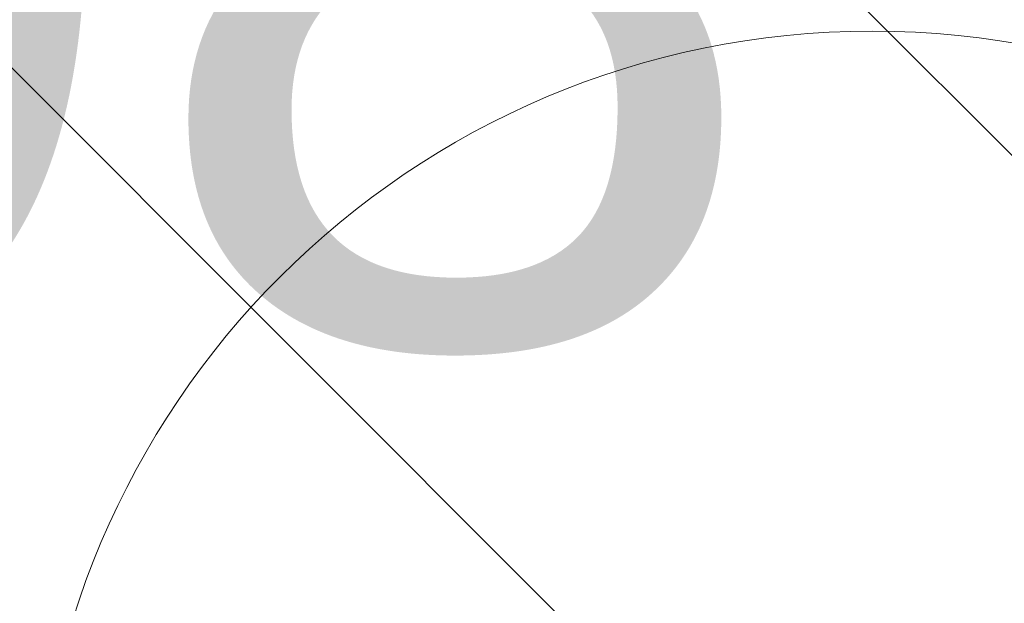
# Model space of a CAD drawing. Header units: metres. Extents: x 179483 to 180084, y 582739 to 582904.
# Tile 7 of 205: x 179666.111 to 179667.565, y 582799.961 to 582800.823. Entities that reach past the tile are written whole.
import ezdxf

# ---------------------------------------------------------------- set-up
doc = ezdxf.new("R2010")
doc.units = ezdxf.units.M
doc.layers.get('0').update_dxf_attribs({"linetype": 'CONTINUOUS', "lineweight": 9})
doc.layers.add('TA - VERDACHT OBJECT BENADERD', color=3, linetype='CONTINUOUS')
doc.layers.add('TA - VRIJGEGEVEN TOT 4M-MV', color=3, linetype='CONTINUOUS', lineweight=18)
doc.styles.get("Standard").update_dxf_attribs({"font": 'arial.ttf'})

# ---------------------------------------------------------------- blocks, each defined once
blk = doc.blocks.new('Object')
at = {"lineweight": 20}
blk.add_circle((0, 0), 1.2358, dxfattribs=at)
at = {"color": 7}
blk.add_attdef('1', (-2.4803, 0.7741), '', height=1.2, dxfattribs=at)

msp = doc.modelspace()

# ---------------------------------------------------------------- hatches: boundary and pattern name
at = {"layer": 'TA - VRIJGEGEVEN TOT 4M-MV'}
h = msp.add_hatch(dxfattribs=at)
h.set_pattern_fill('ANSI31', color=256, scale=0.3, angle=90, style=0)
h.paths.add_polyline_path([(179698.6895, 582798.0823), (179673.5382, 582800.4016), (179660.7398, 582801.3596), (179663.0323, 582798.8985), (179668.8404, 582797.6078), (179675.1324, 582797.1238), (179680.08, 582796.5323), (179682.0995, 582799.3251), (179685.807, 582799.0706), (179685.2726, 582795.9538), (179685.7055, 582795.874), (179687.609, 582796.2634), (179694.1019, 582798.3312), (179702.384, 582797.3376), (179702.3919, 582797.4234)])

# ---------------------------------------------------------------- block references
at = {"layer": 'TA - VERDACHT OBJECT BENADERD', "linetype": 'ByBlock'}
msp.add_blockref('Object', (179667.37, 582799.57), dxfattribs=at).add_auto_attribs({'1': ' 98'})

doc.saveas('drawing.dxf')
